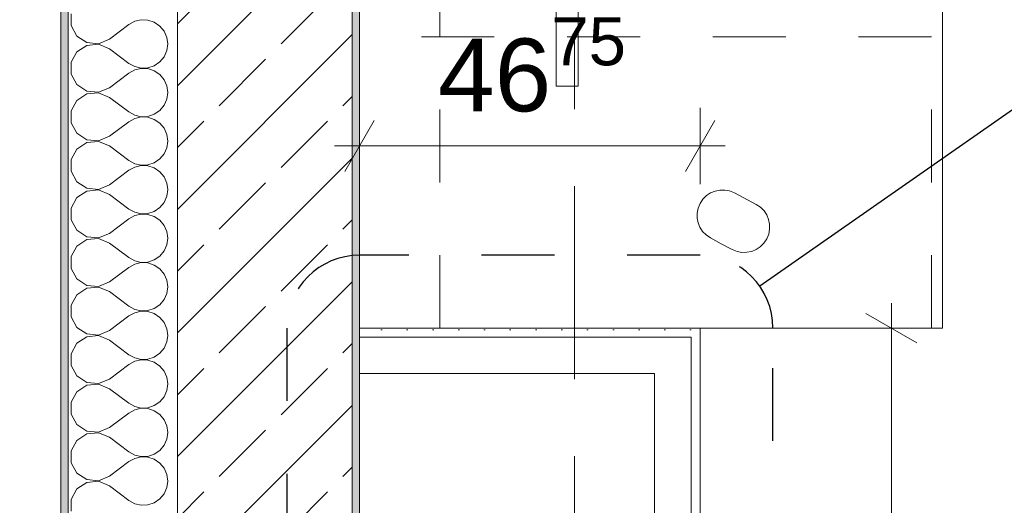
# Model space of a CAD drawing. Header units: metres. Extents: x -4 to 100, y -11 to 17.
# Tile 9 of 256: x -0.231 to 1.12, y 0.767 to 1.433. Entities that reach past the tile are written whole.
import ezdxf

# ---------------------------------------------------------------- set-up
doc = ezdxf.new("R2010")
doc.units = ezdxf.units.M
doc.header["$MEASUREMENT"] = 0
for name, pattern in [('Punktlinie eng', [0.0375, 0.0125, -0.025]), ('Strichlinie doppelt', [0.546806, 0.264583, -0.105833, 0.070556, -0.105833]), ('Strichlinie eng', [0.115, 0.075, -0.04]), ('Untersicht', [0.1, 0.075, -0.025])]:
    doc.linetypes.add(name, pattern=pattern)
for name, color, linetype in [('152 - Bemaßung_ Beschriftung.Ausbau', 7, 'Continuous'), ('208 - Marker.Detail', 7, 'Continuous'), ('451 - Universal.Achsen Raster', 7, 'Continuous'), ('603 - Struktur.Bodenplatte_ Decke Roh', 7, 'Continuous'), ('604 - Struktur.Wand Aussen', 7, 'Continuous'), ('650 - Abdeckung.Fußboden Aufbau', 7, 'Continuous'), ('Neubau_606 - Struktur.Wand Innen Ausbau', 7, 'Continuous'), ('Neubau_653 - Abdeckung.TB Verkofferung', 7, 'Continuous'), ('Neubau_701 - Einrichtung.Möbel', 7, 'Continuous')]:
    doc.layers.add(name, color=color, linetype=linetype)
doc.styles.add('ERSTELLTER_STIL_2', font='txt')
doc.dimstyles.new('ERSTELLTER_STIL__3', dxfattribs={"dimtxt": 0.1, "dimasz": 0.0532, "dimexe": 0.18, "dimexo": 0.0625, "dimgap": 0, "dimtad": 1, "dimzin": 0, "dimdsep": 46, "dimtxsty": 'ERSTELLTER_STIL_2', "dimblk": 'ARROWHEAD_2', "dimblk1": 'ARROWHEAD_2', "dimblk2": 'ARROWHEAD_2', "dimcen": 0.09, "dimse1": 1, "dimse2": 1, "dimclrd": 7, "dimclre": 7, "dimclrt": 7, "dimazin": 0, "dimtfac": 1, "dimtdec": 4, "dimtmove": 0, "dimatfit": 3, "dimfxl": 1, "dimtolj": 1, "dimtzin": 0, "dimarcsym": 0})
doc.dimstyles.new('ERSTELLTER_STIL__5', dxfattribs={"dimtxt": 0.1, "dimasz": 0.0532, "dimexe": 0.18, "dimexo": 0.0625, "dimgap": 0, "dimtad": 1, "dimtih": 1, "dimtoh": 1, "dimzin": 0, "dimdsep": 46, "dimtxsty": 'ERSTELLTER_STIL_2', "dimblk": 'ARROWHEAD_2', "dimblk1": 'ARROWHEAD_2', "dimblk2": 'ARROWHEAD_2', "dimcen": 0.09, "dimse1": 1, "dimse2": 1, "dimclrd": 7, "dimclre": 7, "dimclrt": 7, "dimazin": 0, "dimtfac": 1, "dimtdec": 4, "dimtmove": 0, "dimatfit": 3, "dimfxl": 1, "dimtolj": 1, "dimtzin": 0, "dimarcsym": 0})
pattern_1 = [(45, (0, 0), (-0.01767767, 0.01767767), [0, -0.025])]

# ---------------------------------------------------------------- blocks, each defined once
blk = doc.blocks.new('*X57')
at = {"layer": '604 - Struktur.Wand Aussen', "color": 7, "linetype": 'Continuous', "lineweight": 5}
for p, q in [((-0.1607, 1.4415), (-0.1607, 1.4252)), ((-0.0647, 1.4332), (-0.0736, 1.4311)), ((-0.0555, 1.4328), (-0.0647, 1.4332)), ((-0.0468, 1.4298), (-0.0555, 1.4328)), ((-0.1607, 1.4252), (-0.153, 1.4109)), ((-0.1083, 1.4067), (-0.0817, 1.4267)), ((-0.0736, 1.4311), (-0.0817, 1.4267)), ((-0.0392, 1.4246), (-0.0468, 1.4298)), ((-0.0333, 1.4175), (-0.0392, 1.4246)), ((-0.153, 1.4109), (-0.1395, 1.4019)), ((-0.1233, 1.4004), (-0.1083, 1.4067)), ((-0.0296, 1.4091), (-0.0333, 1.4175)), ((-0.0283, 1.4), (-0.0296, 1.4091)), ((-0.1395, 1.3981), (-0.153, 1.3891)), ((-0.1395, 1.4019), (-0.1233, 1.4004)), ((-0.1233, 1.3996), (-0.1395, 1.3981)), ((-0.1083, 1.3933), (-0.1233, 1.3996)), ((-0.1083, 1.3933), (-0.0817, 1.3733)), ((-0.0296, 1.3909), (-0.0283, 1.4)), ((-0.153, 1.3891), (-0.1607, 1.3748)), ((-0.0392, 1.3754), (-0.0333, 1.3825)), ((-0.0333, 1.3825), (-0.0296, 1.3909)), ((-0.1607, 1.3748), (-0.1607, 1.3585)), ((-0.0817, 1.3733), (-0.0736, 1.3689)), ((-0.0736, 1.3689), (-0.0647, 1.3668)), ((-0.0647, 1.3665), (-0.0736, 1.3645)), ((-0.0647, 1.3668), (-0.0555, 1.3672)), ((-0.0555, 1.3661), (-0.0647, 1.3665)), ((-0.0555, 1.3672), (-0.0468, 1.3702)), ((-0.0468, 1.3631), (-0.0555, 1.3661)), ((-0.0468, 1.3702), (-0.0392, 1.3754)), ((-0.1607, 1.3585), (-0.153, 1.3442)), ((-0.1083, 1.34), (-0.0817, 1.36)), ((-0.0736, 1.3645), (-0.0817, 1.36)), ((-0.0392, 1.3579), (-0.0468, 1.3631)), ((-0.0333, 1.3509), (-0.0392, 1.3579)), ((-0.153, 1.3442), (-0.1395, 1.3352)), ((-0.1233, 1.3337), (-0.1083, 1.34)), ((-0.0296, 1.3424), (-0.0333, 1.3509)), ((-0.0283, 1.3333), (-0.0296, 1.3424)), ((-0.1395, 1.3314), (-0.153, 1.3224)), ((-0.1395, 1.3352), (-0.1233, 1.3337)), ((-0.1233, 1.333), (-0.1395, 1.3314)), ((-0.1083, 1.3267), (-0.1233, 1.333)), ((-0.1083, 1.3267), (-0.0817, 1.3067)), ((-0.0296, 1.3242), (-0.0283, 1.3333)), ((-0.153, 1.3224), (-0.1607, 1.3081)), ((-0.0392, 1.3087), (-0.0333, 1.3158)), ((-0.0333, 1.3158), (-0.0296, 1.3242)), ((-0.1607, 1.3081), (-0.1607, 1.2919)), ((-0.0817, 1.3067), (-0.0736, 1.3022)), ((-0.0736, 1.2978), (-0.0817, 1.2933)), ((-0.0736, 1.3022), (-0.0647, 1.3001)), ((-0.0647, 1.2999), (-0.0736, 1.2978)), ((-0.0647, 1.3001), (-0.0555, 1.3006)), ((-0.0555, 1.2994), (-0.0647, 1.2999)), ((-0.0555, 1.3006), (-0.0468, 1.3035)), ((-0.0468, 1.2965), (-0.0555, 1.2994)), ((-0.0468, 1.3035), (-0.0392, 1.3087)), ((-0.1607, 1.2919), (-0.153, 1.2776)), ((-0.1083, 1.2733), (-0.0817, 1.2933)), ((-0.0392, 1.2913), (-0.0468, 1.2965)), ((-0.0333, 1.2842), (-0.0392, 1.2913)), ((-0.0296, 1.2758), (-0.0333, 1.2842)), ((-0.153, 1.2776), (-0.1395, 1.2686)), ((-0.1233, 1.267), (-0.1083, 1.2733)), ((-0.0283, 1.2667), (-0.0296, 1.2758)), ((-0.1395, 1.2648), (-0.153, 1.2558)), ((-0.1395, 1.2686), (-0.1233, 1.267)), ((-0.1233, 1.2663), (-0.1395, 1.2648)), ((-0.1083, 1.26), (-0.1233, 1.2663)), ((-0.1083, 1.26), (-0.0817, 1.24)), ((-0.0333, 1.2491), (-0.0296, 1.2576)), ((-0.0296, 1.2576), (-0.0283, 1.2667)), ((-0.153, 1.2558), (-0.1607, 1.2415)), ((-0.0392, 1.2421), (-0.0333, 1.2491)), ((-0.1607, 1.2415), (-0.1607, 1.2252)), ((-0.0817, 1.24), (-0.0736, 1.2355)), ((-0.0736, 1.2311), (-0.0817, 1.2267)), ((-0.0736, 1.2355), (-0.0647, 1.2335)), ((-0.0647, 1.2332), (-0.0736, 1.2311)), ((-0.0647, 1.2335), (-0.0555, 1.2339)), ((-0.0555, 1.2328), (-0.0647, 1.2332)), ((-0.0555, 1.2339), (-0.0468, 1.2369)), ((-0.0468, 1.2298), (-0.0555, 1.2328)), ((-0.0468, 1.2369), (-0.0392, 1.2421)), ((-0.0392, 1.2246), (-0.0468, 1.2298)), ((-0.1607, 1.2252), (-0.153, 1.2109)), ((-0.1083, 1.2067), (-0.0817, 1.2267)), ((-0.0333, 1.2175), (-0.0392, 1.2246)), ((-0.0296, 1.2091), (-0.0333, 1.2175)), ((-0.153, 1.2109), (-0.1395, 1.2019)), ((-0.1233, 1.2004), (-0.1083, 1.2067)), ((-0.0283, 1.2), (-0.0296, 1.2091)), ((-0.1395, 1.1981), (-0.153, 1.1891)), ((-0.1395, 1.2019), (-0.1233, 1.2004)), ((-0.1233, 1.1996), (-0.1395, 1.1981)), ((-0.1083, 1.1933), (-0.1233, 1.1996)), ((-0.1083, 1.1933), (-0.0817, 1.1733)), ((-0.0333, 1.1825), (-0.0296, 1.1909)), ((-0.0296, 1.1909), (-0.0283, 1.2)), ((-0.153, 1.1891), (-0.1607, 1.1748)), ((-0.0392, 1.1754), (-0.0333, 1.1825)), ((-0.1607, 1.1748), (-0.1607, 1.1585)), ((-0.0817, 1.1733), (-0.0736, 1.1689)), ((-0.0736, 1.1645), (-0.0817, 1.16)), ((-0.0736, 1.1689), (-0.0647, 1.1668)), ((-0.0647, 1.1665), (-0.0736, 1.1645)), ((-0.0647, 1.1668), (-0.0555, 1.1672)), ((-0.0555, 1.1661), (-0.0647, 1.1665)), ((-0.0555, 1.1672), (-0.0468, 1.1702)), ((-0.0468, 1.1631), (-0.0555, 1.1661)), ((-0.0468, 1.1702), (-0.0392, 1.1754)), ((-0.0392, 1.1579), (-0.0468, 1.1631)), ((-0.1607, 1.1585), (-0.153, 1.1442)), ((-0.1083, 1.14), (-0.0817, 1.16)), ((-0.0333, 1.1509), (-0.0392, 1.1579)), ((-0.0296, 1.1424), (-0.0333, 1.1509)), ((-0.153, 1.1442), (-0.1395, 1.1352)), ((-0.1395, 1.1352), (-0.1233, 1.1337)), ((-0.1233, 1.1337), (-0.1083, 1.14)), ((-0.0283, 1.1333), (-0.0296, 1.1424)), ((-0.153, 1.1224), (-0.1607, 1.1081)), ((-0.1395, 1.1314), (-0.153, 1.1224)), ((-0.1233, 1.133), (-0.1395, 1.1314)), ((-0.1083, 1.1267), (-0.1233, 1.133)), ((-0.1083, 1.1267), (-0.0817, 1.1067)), ((-0.0333, 1.1158), (-0.0296, 1.1242)), ((-0.0296, 1.1242), (-0.0283, 1.1333)), ((-0.0468, 1.1035), (-0.0392, 1.1087)), ((-0.0392, 1.1087), (-0.0333, 1.1158)), ((-0.1607, 1.1081), (-0.1607, 1.0919)), ((-0.0817, 1.1067), (-0.0736, 1.1022)), ((-0.0736, 1.0978), (-0.0817, 1.0933)), ((-0.0736, 1.1022), (-0.0647, 1.1001)), ((-0.0647, 1.0999), (-0.0736, 1.0978)), ((-0.0647, 1.1001), (-0.0555, 1.1006)), ((-0.0555, 1.0994), (-0.0647, 1.0999)), ((-0.0555, 1.1006), (-0.0468, 1.1035)), ((-0.0468, 1.0965), (-0.0555, 1.0994)), ((-0.0392, 1.0913), (-0.0468, 1.0965)), ((-0.1607, 1.0919), (-0.153, 1.0776)), ((-0.1083, 1.0733), (-0.0817, 1.0933)), ((-0.0333, 1.0842), (-0.0392, 1.0913)), ((-0.0296, 1.0758), (-0.0333, 1.0842)), ((-0.153, 1.0776), (-0.1395, 1.0686)), ((-0.1395, 1.0686), (-0.1233, 1.067)), ((-0.1233, 1.067), (-0.1083, 1.0733)), ((-0.0283, 1.0667), (-0.0296, 1.0758)), ((-0.153, 1.0558), (-0.1607, 1.0415)), ((-0.1395, 1.0648), (-0.153, 1.0558)), ((-0.1233, 1.0663), (-0.1395, 1.0648)), ((-0.1083, 1.06), (-0.1233, 1.0663)), ((-0.1083, 1.06), (-0.0817, 1.04)), ((-0.0333, 1.0491), (-0.0296, 1.0576)), ((-0.0296, 1.0576), (-0.0283, 1.0667)), ((-0.1607, 1.0415), (-0.1607, 1.0252)), ((-0.0468, 1.0369), (-0.0392, 1.0421)), ((-0.0392, 1.0421), (-0.0333, 1.0491)), ((-0.0817, 1.04), (-0.0736, 1.0355)), ((-0.0736, 1.0311), (-0.0817, 1.0267)), ((-0.0736, 1.0355), (-0.0647, 1.0335)), ((-0.0647, 1.0332), (-0.0736, 1.0311)), ((-0.0647, 1.0335), (-0.0555, 1.0339)), ((-0.0555, 1.0328), (-0.0647, 1.0332)), ((-0.0555, 1.0339), (-0.0468, 1.0369)), ((-0.0468, 1.0298), (-0.0555, 1.0328)), ((-0.0392, 1.0246), (-0.0468, 1.0298)), ((-0.1607, 1.0252), (-0.153, 1.0109)), ((-0.1083, 1.0067), (-0.0817, 1.0267)), ((-0.0333, 1.0175), (-0.0392, 1.0246)), ((-0.0296, 1.0091), (-0.0333, 1.0175)), ((-0.153, 1.0109), (-0.1395, 1.0019)), ((-0.1395, 1.0019), (-0.1233, 1.0004)), ((-0.1233, 1.0004), (-0.1083, 1.0067)), ((-0.0283, 1), (-0.0296, 1.0091)), ((-0.153, 0.9891), (-0.1607, 0.9748)), ((-0.1395, 0.9981), (-0.153, 0.9891)), ((-0.1233, 0.9996), (-0.1395, 0.9981)), ((-0.1083, 0.9933), (-0.1233, 0.9996)), ((-0.1083, 0.9933), (-0.0817, 0.9733)), ((-0.0333, 0.9825), (-0.0296, 0.9909)), ((-0.0296, 0.9909), (-0.0283, 1)), ((-0.1607, 0.9748), (-0.1607, 0.9585)), ((-0.0817, 0.9733), (-0.0736, 0.9689)), ((-0.0468, 0.9702), (-0.0392, 0.9754)), ((-0.0392, 0.9754), (-0.0333, 0.9825)), ((-0.1083, 0.94), (-0.0817, 0.96)), ((-0.0736, 0.9645), (-0.0817, 0.96)), ((-0.0736, 0.9689), (-0.0647, 0.9668)), ((-0.0647, 0.9665), (-0.0736, 0.9645)), ((-0.0647, 0.9668), (-0.0555, 0.9672)), ((-0.0555, 0.9661), (-0.0647, 0.9665)), ((-0.0555, 0.9672), (-0.0468, 0.9702)), ((-0.0468, 0.9631), (-0.0555, 0.9661)), ((-0.0392, 0.9579), (-0.0468, 0.9631)), ((-0.1607, 0.9585), (-0.153, 0.9442)), ((-0.0333, 0.9509), (-0.0392, 0.9579)), ((-0.0296, 0.9424), (-0.0333, 0.9509)), ((-0.153, 0.9442), (-0.1395, 0.9352)), ((-0.1395, 0.9352), (-0.1233, 0.9337)), ((-0.1233, 0.933), (-0.1395, 0.9314)), ((-0.1233, 0.9337), (-0.1083, 0.94)), ((-0.1083, 0.9267), (-0.1233, 0.933)), ((-0.0283, 0.9333), (-0.0296, 0.9424)), ((-0.0296, 0.9242), (-0.0283, 0.9333)), ((-0.153, 0.9224), (-0.1607, 0.9081)), ((-0.1395, 0.9314), (-0.153, 0.9224)), ((-0.1083, 0.9267), (-0.0817, 0.9067)), ((-0.0333, 0.9158), (-0.0296, 0.9242)), ((-0.1607, 0.9081), (-0.1607, 0.8919)), ((-0.0817, 0.9067), (-0.0736, 0.9022)), ((-0.0468, 0.9035), (-0.0392, 0.9087)), ((-0.0392, 0.9087), (-0.0333, 0.9158)), ((-0.1083, 0.8733), (-0.0817, 0.8933)), ((-0.0736, 0.8978), (-0.0817, 0.8933)), ((-0.0736, 0.9022), (-0.0647, 0.9001)), ((-0.0647, 0.8999), (-0.0736, 0.8978)), ((-0.0647, 0.9001), (-0.0555, 0.9006)), ((-0.0555, 0.8994), (-0.0647, 0.8999)), ((-0.0555, 0.9006), (-0.0468, 0.9035)), ((-0.0468, 0.8965), (-0.0555, 0.8994)), ((-0.0392, 0.8913), (-0.0468, 0.8965)), ((-0.1607, 0.8919), (-0.153, 0.8776)), ((-0.0333, 0.8842), (-0.0392, 0.8913)), ((-0.0296, 0.8758), (-0.0333, 0.8842)), ((-0.153, 0.8776), (-0.1395, 0.8686)), ((-0.1395, 0.8686), (-0.1233, 0.867)), ((-0.1233, 0.8663), (-0.1395, 0.8648)), ((-0.1233, 0.867), (-0.1083, 0.8733)), ((-0.1083, 0.86), (-0.1233, 0.8663)), ((-0.0283, 0.8667), (-0.0296, 0.8758)), ((-0.0296, 0.8576), (-0.0283, 0.8667)), ((-0.153, 0.8558), (-0.1607, 0.8415)), ((-0.1395, 0.8648), (-0.153, 0.8558)), ((-0.1083, 0.86), (-0.0817, 0.84)), ((-0.0333, 0.8491), (-0.0296, 0.8576)), ((-0.1607, 0.8415), (-0.1607, 0.8252)), ((-0.0817, 0.84), (-0.0736, 0.8355)), ((-0.0468, 0.8369), (-0.0392, 0.8421)), ((-0.0392, 0.8421), (-0.0333, 0.8491)), ((-0.1607, 0.8252), (-0.153, 0.8109)), ((-0.1083, 0.8067), (-0.0817, 0.8267)), ((-0.0736, 0.8311), (-0.0817, 0.8267)), ((-0.0736, 0.8355), (-0.0647, 0.8335)), ((-0.0647, 0.8332), (-0.0736, 0.8311)), ((-0.0647, 0.8335), (-0.0555, 0.8339)), ((-0.0555, 0.8328), (-0.0647, 0.8332)), ((-0.0555, 0.8339), (-0.0468, 0.8369)), ((-0.0468, 0.8298), (-0.0555, 0.8328)), ((-0.0392, 0.8246), (-0.0468, 0.8298)), ((-0.0333, 0.8175), (-0.0392, 0.8246)), ((-0.153, 0.8109), (-0.1395, 0.8019)), ((-0.0296, 0.8091), (-0.0333, 0.8175)), ((-0.1395, 0.7981), (-0.153, 0.7891)), ((-0.1395, 0.8019), (-0.1233, 0.8004)), ((-0.1233, 0.7996), (-0.1395, 0.7981)), ((-0.1233, 0.8004), (-0.1083, 0.8067)), ((-0.1083, 0.7933), (-0.1233, 0.7996)), ((-0.0283, 0.8), (-0.0296, 0.8091)), ((-0.0296, 0.7909), (-0.0283, 0.8)), ((-0.153, 0.7891), (-0.1607, 0.7748)), ((-0.1083, 0.7933), (-0.0817, 0.7733)), ((-0.0333, 0.7825), (-0.0296, 0.7909)), ((-0.1607, 0.7748), (-0.1607, 0.7585)), ((-0.0817, 0.7733), (-0.0736, 0.7689)), ((-0.0468, 0.7702), (-0.0392, 0.7754)), ((-0.0392, 0.7754), (-0.0333, 0.7825)), ((-0.0736, 0.7689), (-0.0647, 0.7668)), ((-0.0647, 0.7668), (-0.0555, 0.7672)), ((-0.0555, 0.7672), (-0.0468, 0.7702))]:
    blk.add_line(p, q, dxfattribs=at)
blk = doc.blocks.new('*D414')
at = {"layer": '152 - Bemaßung_ Beschriftung.Ausbau', "color": 7, "linetype": 'Continuous', "lineweight": 5}
for p, q in [((-1.21, 6.1252), (-1.14, 6.0848)), ((-1.175, 0.005), (-1.175, 6.105)), ((-1.21, 0.0252), (-1.14, -0.0152)), ((-1.1225, 0.005), (-1.2275, 0.005)), ((-1.175, -0.145), (-1.175, 0.005))]:
    blk.add_line(p, q, dxfattribs=at)
at = {"layer": '152 - Bemaßung_ Beschriftung.Ausbau', "color": 7, "lineweight": 5, "insert": (-1.195, 2.922), "char_height": 0.1, "attachment_point": 7, "rotation": 90, "style": 'ERSTELLTER_STIL_2'}
blk.add_mtext('\\A1;{\\pql;\\fArial|b0|i0|c0|p38;6,10}', dxfattribs=at)
blk = doc.blocks.new('ARROWHEAD_2')
at = {"color": 0, "linetype": 'Continuous', "lineweight": 0}
for p, q in [((-0.378, -0.655), (0.378, 0.655)), ((0, 0), (-1, 0))]:
    blk.add_line(p, q, dxfattribs=at)
blk = doc.blocks.new('*D415')
at = {"layer": '152 - Bemaßung_ Beschriftung.Ausbau', "color": 7, "linetype": 'Continuous', "lineweight": 5}
for p, q in [((-1.21, 7.9152), (-1.14, 7.8748)), ((-1.175, 6.105), (-1.175, 7.895)), ((-1.21, 6.1252), (-1.14, 6.0848)), ((-1.1225, 6.105), (-1.2275, 6.105)), ((-1.175, 0.005), (-1.175, 6.105))]:
    blk.add_line(p, q, dxfattribs=at)
at = {"layer": '152 - Bemaßung_ Beschriftung.Ausbau', "color": 7, "lineweight": 5, "char_height": 0.1, "attachment_point": 7, "rotation": 90, "style": 'ERSTELLTER_STIL_2'}
for s, insert in [('\\A1;{\\pql;\\fArial|b0|i0|c0|p38;1,79}', (-1.195, 6.867)), ('\\A1;{\\pql;\\fArial|b0|i0|c0|p38;2,01}', (-1.055, 6.867))]:
    blk.add_mtext(s, dxfattribs=dict(at, insert=insert))
blk = doc.blocks.new('*D420')
at = {"layer": '152 - Bemaßung_ Beschriftung.Ausbau', "color": 7, "linetype": 'Continuous', "lineweight": 5}
for p, q in [((-1.71, 5.8927), (-1.64, 5.8523)), ((-1.675, 0.245), (-1.675, 5.8725)), ((-1.71, 0.2652), (-1.64, 0.2248)), ((-1.6225, 0.245), (-1.7275, 0.245)), ((-1.675, 0.005), (-1.675, 0.245))]:
    blk.add_line(p, q, dxfattribs=at)
at = {"layer": '152 - Bemaßung_ Beschriftung.Ausbau', "color": 7, "lineweight": 5, "char_height": 0.1, "attachment_point": 7, "rotation": 90, "style": 'ERSTELLTER_STIL_2'}
for s, insert in [('\\A1;{\\pql;\\fArial|b0|i0|c0|p38;15}', (-1.695, 5.7005)), ('\\A1;{\\pql;\\fArial|b0|i0|c0|p38;5,62\\fArial|b0|i0|c0|p38;\\A1{\\H.66x;\\S75^  ;}}', (-1.6756, 2.7997))]:
    blk.add_mtext(s, dxfattribs=dict(at, insert=insert))
blk = doc.blocks.new('*D421')
at = {"layer": '152 - Bemaßung_ Beschriftung.Ausbau', "color": 7, "linetype": 'Continuous', "lineweight": 5}
for p, q in [((-1.71, 6.0427), (-1.64, 6.0023)), ((-1.675, 5.8725), (-1.675, 6.0225)), ((-1.71, 5.8927), (-1.64, 5.8523)), ((-1.6225, 5.8725), (-1.7275, 5.8725)), ((-1.675, 0.245), (-1.675, 5.8725))]:
    blk.add_line(p, q, dxfattribs=at)
blk = doc.blocks.new('*D431')
at = {"layer": '152 - Bemaßung_ Beschriftung.Ausbau', "color": 7, "linetype": 'Continuous', "lineweight": 5}
for p, q in [((-2.21, 5.2202), (-2.14, 5.1798)), ((-2.175, 0.7), (-2.175, 5.2)), ((-2.21, 0.7202), (-2.14, 0.6798)), ((-2.1225, 0.7), (-2.2275, 0.7)), ((-2.175, 0.25), (-2.175, 0.7))]:
    blk.add_line(p, q, dxfattribs=at)
at = {"layer": '152 - Bemaßung_ Beschriftung.Ausbau', "color": 7, "lineweight": 5, "insert": (-2.195, 2.817), "char_height": 0.1, "attachment_point": 7, "rotation": 90, "style": 'ERSTELLTER_STIL_2'}
blk.add_mtext('\\A1;{\\pql;\\fArial|b0|i0|c0|p38;4,50}', dxfattribs=at)
blk = doc.blocks.new('*D432')
at = {"layer": '152 - Bemaßung_ Beschriftung.Ausbau', "color": 7, "linetype": 'Continuous', "lineweight": 5}
for p, q in [((-2.21, 6.0202), (-2.14, 5.9798)), ((-2.175, 5.2), (-2.175, 6)), ((-2.21, 5.2202), (-2.14, 5.1798)), ((-2.1225, 5.2), (-2.2275, 5.2)), ((-2.175, 0.7), (-2.175, 5.2))]:
    blk.add_line(p, q, dxfattribs=at)
at = {"layer": '152 - Bemaßung_ Beschriftung.Ausbau', "color": 7, "lineweight": 5, "insert": (-2.195, 5.5241), "char_height": 0.1, "attachment_point": 7, "rotation": 90, "style": 'ERSTELLTER_STIL_2'}
blk.add_mtext('\\A1;{\\pql;\\fArial|b0|i0|c0|p38;80}', dxfattribs=at)
blk = doc.blocks.new('*D440')
at = {"layer": '152 - Bemaßung_ Beschriftung.Ausbau', "color": 7, "linetype": 'Continuous', "lineweight": 5}
for p, q in [((-2.675, 13.845), (-2.675, 13.8792)), ((-2.64, 13.8248), (-2.71, 13.8652)), ((-2.6225, 13.845), (-2.7275, 13.845)), ((-2.675, -0.145), (-2.675, 13.845)), ((-2.71, -0.1248), (-2.64, -0.1652)), ((-2.6225, -0.145), (-2.7275, -0.145)), ((-2.675, -0.1792), (-2.675, -0.145))]:
    blk.add_line(p, q, dxfattribs=at)
at = {"layer": '152 - Bemaßung_ Beschriftung.Ausbau', "color": 7, "lineweight": 5, "insert": (-2.695, 6.679), "char_height": 0.1, "attachment_point": 7, "rotation": 90, "style": 'ERSTELLTER_STIL_2'}
blk.add_mtext('\\A1;{\\pql;\\fArial|b0|i0|c0|p38;13,99}', dxfattribs=at)
blk = doc.blocks.new('*D479')
at = {"layer": '152 - Bemaßung_ Beschriftung.Ausbau', "color": 7, "linetype": 'Continuous', "lineweight": 5}
for p, q in [((0.225, -4.6125), (0.225, -4.5075)), ((4.045, -4.6125), (4.045, -4.5075)), ((0.2452, -4.525), (0.2048, -4.595)), ((4.0652, -4.525), (4.0248, -4.595)), ((-0.015, -4.56), (0.225, -4.56)), ((0.225, -4.56), (4.045, -4.56)), ((4.045, -4.56), (4.195, -4.56))]:
    blk.add_line(p, q, dxfattribs=at)
at = {"layer": '152 - Bemaßung_ Beschriftung.Ausbau', "color": 7, "lineweight": 5, "char_height": 0.1, "attachment_point": 7, "style": 'ERSTELLTER_STIL_2'}
for s, insert in [('\\A1;{\\pql;\\fArial|b0|i0|c0|p38;3,82}', (1.9261, -4.54)), ('\\A1;{\\pql;\\fArial|b0|i0|c0|p38;15}', (3.873, -4.54))]:
    blk.add_mtext(s, dxfattribs=dict(at, insert=insert))
blk = doc.blocks.new('*D743')
at = {"layer": '152 - Bemaßung_ Beschriftung.Ausbau', "color": 7, "linetype": 'Continuous', "lineweight": 5}
for p, q in [((0.235, 1.2075), (0.235, 1.3125)), ((0.7025, 1.2075), (0.7025, 1.3125)), ((0.2552, 1.295), (0.2148, 1.225)), ((0.6823, 1.225), (0.7227, 1.295)), ((0.2008, 1.26), (0.235, 1.26)), ((0.235, 1.26), (0.7025, 1.26)), ((0.7025, 1.26), (0.7367, 1.26))]:
    blk.add_line(p, q, dxfattribs=at)
at = {"layer": '152 - Bemaßung_ Beschriftung.Ausbau', "color": 7, "lineweight": 5, "insert": (0.3428, 1.2783), "char_height": 0.1, "attachment_point": 7, "style": 'ERSTELLTER_STIL_2'}
blk.add_mtext('\\A1;{\\pql;\\fArial|b0|i0|c0|p38;46\\fArial|b0|i0|c0|p38;\\A1{\\H.66x;\\S75^  ;}}', dxfattribs=at)
blk = doc.blocks.new('*D744')
at = {"layer": '152 - Bemaßung_ Beschriftung.Ausbau', "color": 7, "linetype": 'Continuous', "lineweight": 5}
for p, q in [((0.965, 1.01), (0.965, 1.0442)), ((1, 0.9898), (0.93, 1.0302)), ((1.0175, 1.01), (0.9125, 1.01)), ((0.965, 0.255), (0.965, 1.01)), ((0.93, 0.2752), (1, 0.2348)), ((1.0175, 0.255), (0.9125, 0.255)), ((0.965, 0.2208), (0.965, 0.255))]:
    blk.add_line(p, q, dxfattribs=at)
at = {"layer": '152 - Bemaßung_ Beschriftung.Ausbau', "color": 7, "lineweight": 5, "insert": (0.9466, 0.5316), "char_height": 0.1, "attachment_point": 7, "rotation": 90, "style": 'ERSTELLTER_STIL_2'}
blk.add_mtext('\\A1;{\\pql;\\fArial|b0|i0|c0|p38;75\\fArial|b0|i0|c0|p38;\\A1{\\H.66x;\\S5^  ;}}', dxfattribs=at)

msp = doc.modelspace()

# ---------------------------------------------------------------- hatches: boundary and pattern name
at = {"layer": '604 - Struktur.Wand Aussen', "linetype": 'Continuous', "lineweight": 0, "true_color": 0x000000}
h = msp.add_hatch(dxfattribs=at)
h.set_pattern_fill('Verputz_0001', color=18, style=0, pattern_type=2)
h.set_pattern_definition([(0, (0, 0), (0, 0.0866025), [0, -0.05]), (0, (0.025, 0.0433), (0, 0.0866025), [0, -0.05])])
h.paths.add_polyline_path([(-0.175, -0.145), (-0.165, -0.145), (-0.165, 6.105), (-0.175, 6.105)])
h = msp.add_hatch(dxfattribs=at)
h.set_pattern_fill('Beton__Stahlbeton_0001', color=18, style=0, pattern_type=2)
h.set_pattern_definition([(45, (0, 0), (-0.0848528, 0.0848528), []), (45, (-0.04243, 0.04243), (-0.0848528, 0.0848528), [0.09, -0.03])])
h.paths.add_polyline_path([(-0.015, 6.105), (-0.015, 0.245), (0.225, 0.245), (0.225, 6.105), (0.175, 6.105), (0.105, 6.105)])
h = msp.add_hatch(dxfattribs=at)
h.set_pattern_fill('Gips_0001', color=18, style=0, pattern_type=2)
h.set_pattern_definition(pattern_1)
h.paths.add_polyline_path([(0.235, 0.71), (0.235, 5.19), (0.225, 5.19), (0.225, 0.71)])
at = {"layer": 'Neubau_606 - Struktur.Wand Innen Ausbau', "linetype": 'Continuous', "lineweight": 0, "true_color": 0x000000}
h = msp.add_hatch(dxfattribs=at)
h.set_pattern_fill('Gips_0001', color=18, style=0, pattern_type=2)
h.set_pattern_definition(pattern_1)
h.paths.add_polyline_path([(0.235, 1.01), (0.235, 0.9975), (0.69, 0.9975), (0.69, 1.01)])
h = msp.add_hatch(dxfattribs=at)
h.set_pattern_fill('Gips_0001', color=18, style=0, pattern_type=2)
h.set_pattern_definition(pattern_1)
h.paths.add_polyline_path([(0.69, 1.01), (0.69, 0.9975), (0.7025, 1.01)])
h = msp.add_hatch(dxfattribs=at)
h.set_pattern_fill('Gips_0001', color=18, style=0, pattern_type=2)
h.set_pattern_definition(pattern_1)
h.paths.add_polyline_path([(0.69, 0.9975), (0.7025, 0.9975), (0.7025, 1.01)])
h = msp.add_hatch(dxfattribs=at)
h.set_pattern_fill('Gips_0001', color=18, style=0, pattern_type=2)
h.set_pattern_definition(pattern_1)
h.paths.add_polyline_path([(0.69, 0.9975), (0.69, 0.255), (0.7025, 0.255), (0.7025, 0.9975)])

# ---------------------------------------------------------------- linework, layer by layer
at = {"layer": '208 - Marker.Detail', "color": 30, "linetype": 'Continuous', "lineweight": 25, "true_color": 0xff6e00}
msp.add_line((1.1776, 1.3421), (0.7845, 1.0673), dxfattribs=at)
at = {"layer": '208 - Marker.Detail', "color": 30, "linetype": 'Punktlinie eng', "lineweight": 25, "true_color": 0xff6e00}
for p, q in [((0.7025, 1.11), (0.235, 1.11)), ((0.135, 1.01), (0.135, 0.255)), ((0.8025, 0.255), (0.8025, 1.01))]:
    msp.add_line(p, q, dxfattribs=at)
for centre, start, end in [((0.235, 1.01), 90, 180), ((0.7025, 1.01), 0, 90)]:
    msp.add_arc(centre, 0.1, start, end, dxfattribs=at)
at = {"layer": '451 - Universal.Achsen Raster', "color": 160, "linetype": 'Strichlinie doppelt', "lineweight": 9, "true_color": 0x3232ff}
msp.add_line((0.53, -10.585), (0.53, 16.355), dxfattribs=at)
at = {"layer": '603 - Struktur.Bodenplatte_ Decke Roh', "color": 7, "linetype": 'Continuous', "lineweight": 18, "flags": 128}
msp.add_lwpolyline([(-0.015, 13.695), (-0.015, 0.005), (43.89, 0.005)], dxfattribs=at)
at = {"layer": '604 - Struktur.Wand Aussen', "color": 7, "linetype": 'Continuous', "lineweight": 5}
msp.add_line((-0.165, 6.105), (-0.165, -0.005), dxfattribs=at)
at = {"layer": '604 - Struktur.Wand Aussen', "color": 7, "linetype": 'Continuous', "lineweight": 13}
for p, q in [((-0.015, 6.105), (-0.015, 0.245)), ((0.225, 0.71), (0.225, 5.19))]:
    msp.add_line(p, q, dxfattribs=at)
at = {"layer": '604 - Struktur.Wand Aussen', "color": 7, "linetype": 'Continuous', "lineweight": 5, "flags": 128}
for points in [[(-0.175, 6.105), (-0.175, -0.155)], [(0.235, 0.71), (0.235, 5.19)]]:
    msp.add_lwpolyline(points, dxfattribs=at)
at = {"layer": '650 - Abdeckung.Fußboden Aufbau', "color": 7, "linetype": 'Continuous', "lineweight": 13, "flags": 128}
msp.add_lwpolyline([(0.69, 5.8725), (0.69, 5.19), (0.2348, 5.19), (0.2348, 0.71)], dxfattribs=at)
at = {"layer": 'Neubau_606 - Struktur.Wand Innen Ausbau', "color": 1, "linetype": 'Continuous', "lineweight": 5}
for p, q in [((0.64, 0.9975), (0.235, 0.9975)), ((0.69, 0.9975), (0.64, 0.9975)), ((0.69, 0.9975), (0.64, 0.9975)), ((0.69, 0.9475), (0.69, 0.9975)), ((0.69, 0.71), (0.69, 0.9475))]:
    msp.add_line(p, q, dxfattribs=at)
at = {"layer": 'Neubau_606 - Struktur.Wand Innen Ausbau', "color": 1, "linetype": 'Continuous', "lineweight": 5, "flags": 128}
for points in [[(0.69, 1.01), (0.235, 1.01)], [(0.235, 1.01), (0.235, 0.9975)], [(0.7025, 1.01), (0.69, 1.01)], [(0.7025, 0.255), (0.7025, 1.01)], [(0.235, 0.9975), (0.235, 0.9475)], [(0.235, 0.9475), (0.64, 0.9475)], [(0.64, 0.9475), (0.64, 0.71)]]:
    msp.add_lwpolyline(points, dxfattribs=at)
at = {"layer": 'Neubau_653 - Abdeckung.TB Verkofferung', "color": 1, "linetype": 'Untersicht', "lineweight": 9}
for p, q in [((0.235, 1.01), (0.235, 5.0505)), ((0.345, 1.01), (0.345, 5.0505)), ((0.345, 1.01), (0.235, 1.01))]:
    msp.add_line(p, q, dxfattribs=at)
at = {"layer": 'Neubau_701 - Einrichtung.Möbel', "color": 1, "linetype": 'Strichlinie eng', "lineweight": 5}
for p, q in [((1.02, 1.41), (0.235, 1.41)), ((1.02, 1.01), (1.02, 1.41))]:
    msp.add_line(p, q, dxfattribs=at)
at = {"layer": 'Neubau_701 - Einrichtung.Möbel', "color": 1, "linetype": 'Continuous', "lineweight": 5, "flags": 128}
for points in [[(0.235, 3.01), (0.235, 1.01), (1.035, 1.01), (1.035, 2.21), (2.435, 2.21), (2.435, 3.01)], [(0.5349, 2.1421), (0.5349, 1.3421), (0.5049, 1.3421), (0.5049, 2.1421)]]:
    msp.add_lwpolyline(points, close=True, dxfattribs=at)
msp.add_lwpolyline([(0.7316, 1.1258), (0.7166, 1.1338, -0.994302), (0.7495, 1.1956), (0.7795, 1.1797, -1), (0.7466, 1.1179)], format="xyb", close=True, dxfattribs=at)

# ---------------------------------------------------------------- block references
at = {"layer": '604 - Struktur.Wand Aussen', "color": 7, "lineweight": 18}
msp.add_blockref('*X57', (0, 0), dxfattribs=at)

# ---------------------------------------------------------------- dimensions: what is measured, and where the dimension line sits
at = {"layer": '152 - Bemaßung_ Beschriftung.Ausbau', "color": 7, "linetype": 'Continuous', "lineweight": 5}
for base, p1, p2, picture, middle in [((-2.675, 13.845), (-0.165, -0.145), (-0.165, 13.845), '*D440', (-2.745, 6.847)), ((-1.175, 7.895), (0.105, 6.105), (0.105, 7.895), '*D415', (-1.245, 6.9969)), ((-1.175, 6.105), (-0.015, 0.005), (0.105, 6.105), '*D414', (-1.245, 3.0519)), ((-1.675, 6.0225), (5.7662, 5.8725), (5.7662, 6.0225), '*D421', (-1.745, 5.7767)), ((-2.175, 6), (0.68, 5.2), (0.68, 6), '*D432', (-2.245, 5.6003)), ((-1.675, 5.8725), (0.225, 0.245), (5.7662, 5.8725), '*D420', (-1.745, 3.1028)), ((-2.175, 5.2), (0.38, 0.7), (0.68, 5.2), '*D431', (-2.245, 2.9468)), ((0.96499, 1.00998), (0.70249, 0.255), (0.70249, 1.00998), '*D744', (0.89499, 0.74286))]:
    dim = msp.add_linear_dim(base=base, p1=p1, p2=p2, angle=90, dimstyle='ERSTELLTER_STIL__3', dxfattribs=at)
    dim.commit()
    dim.dimension.update_dxf_attribs({"geometry": picture, "text_midpoint": middle, "dimtype": 160, "text_rotation": 90})
dim = msp.add_linear_dim(base=(4.045, -4.56), p1=(0.225, 0.245), p2=(4.045, 3.2912), angle=0, dimstyle='ERSTELLTER_STIL__5', dxfattribs=at)
dim.commit()
dim.dimension.update_dxf_attribs({"geometry": '*D479', "text_midpoint": (2.056, -4.49), "dimtype": 160})
dim = msp.add_linear_dim(base=(0.7025, 1.26), p1=(0.235, 1.01), p2=(0.7025, 1.01), dimstyle='ERSTELLTER_STIL__5', dxfattribs=at)
dim.commit()
dim.dimension.update_dxf_attribs({"geometry": '*D743', "text_midpoint": (0.5922, 1.33), "dimtype": 160})

doc.saveas('drawing.dxf')
